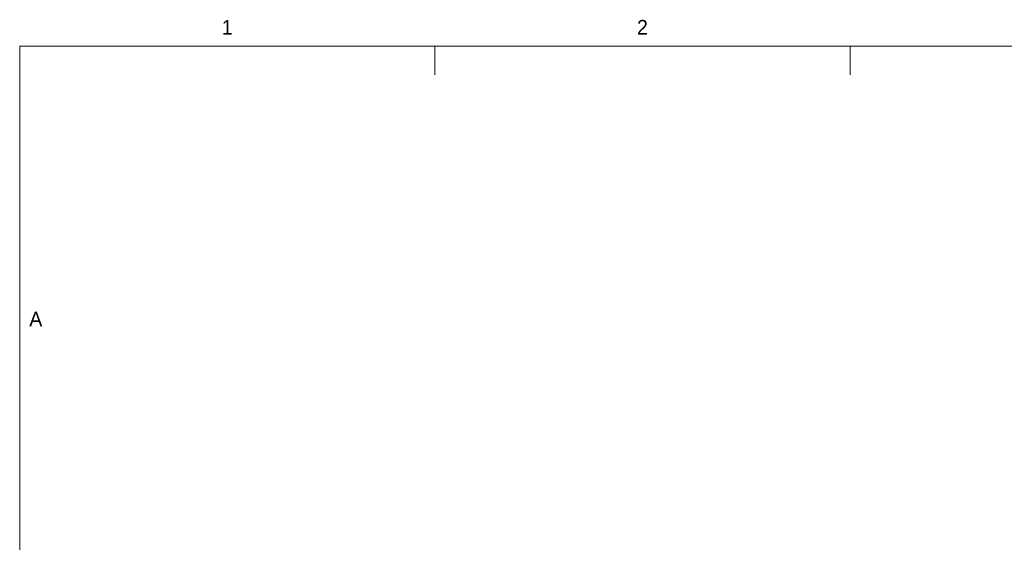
# Model space of a CAD drawing. Header units: millimetres. Extents: x 17 to 413, y 4 to 292.
# Tile 189 of 256: x 20 to 106, y 247 to 292. Entities that reach past the tile are written whole.
import ezdxf
from ezdxf.enums import TextEntityAlignment as Align

# ---------------------------------------------------------------- set-up
doc = ezdxf.new("R2010")
doc.units = ezdxf.units.MM
doc.layers.add('LINE-INK', color=7, linetype='Continuous')
doc.layers.add('TEXT-STEEL_GREY', color=7, linetype='Continuous')

msp = doc.modelspace()

# ---------------------------------------------------------------- linework, layer by layer
at = {"layer": 'LINE-INK', "lineweight": 5}
for p, q in [((56.125, 290), (56.125, 287.5)), ((92.25, 290), (92.25, 287.5))]:
    msp.add_line(p, q, dxfattribs=at)
msp.add_lwpolyline([(20, 7), (413, 7), (413, 290), (20, 290)], close=True, dxfattribs=at)

# ---------------------------------------------------------------- texts
at = {"layer": 'TEXT-STEEL_GREY'}
for s, p in [('1', (38.062, 291)), ('2', (74.188, 291)), ('A', (21.4, 265.617))]:
    msp.add_text(s, height=1.27, dxfattribs=at).set_placement(p, align=Align.CENTER)

doc.saveas('drawing.dxf')
